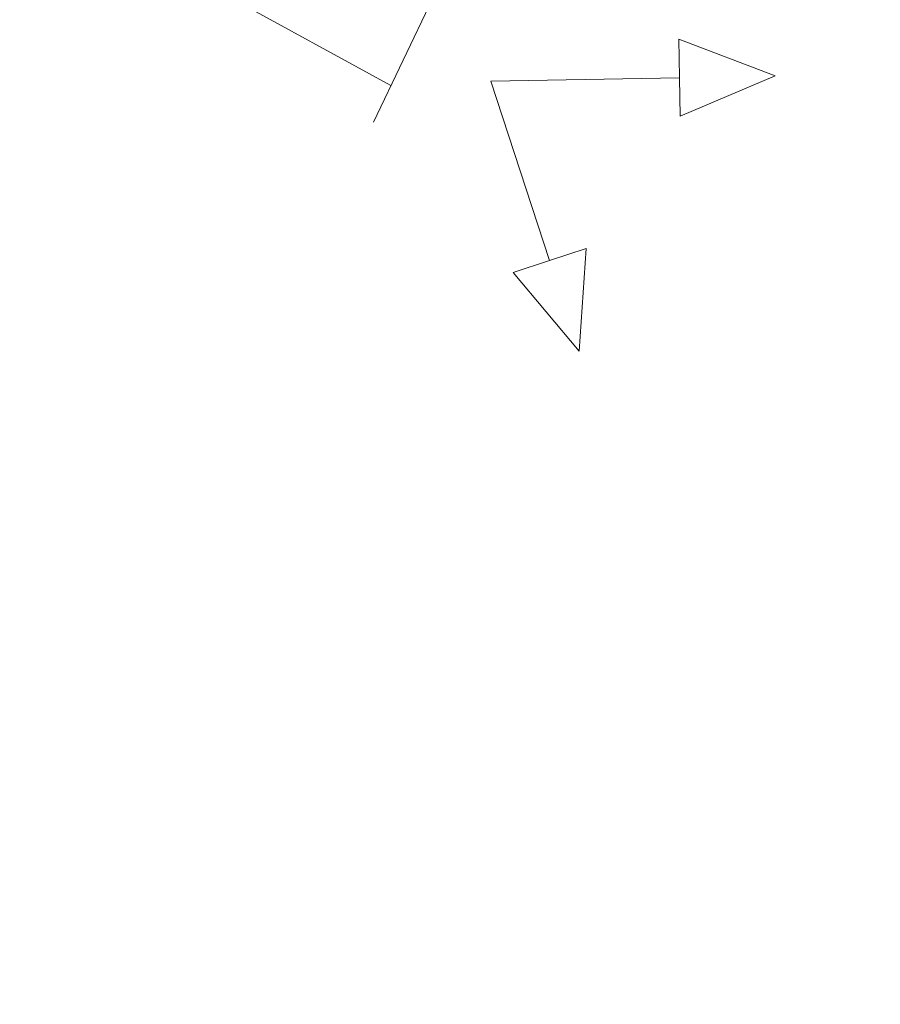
# Model space of a CAD drawing. Header units: centimetres. Extents: x -122 to 72759, y 3298 to 43172.
# Tile 160 of 243: x 30458 to 30511, y 17285 to 17346. Entities that reach past the tile are written whole.
import ezdxf
from ezdxf import colors
from ezdxf.entities.mleader import LeaderData, LeaderLine
from ezdxf.math import Vec2, Vec3

# ---------------------------------------------------------------- set-up
doc = ezdxf.new("R2010")
doc.units = ezdxf.units.CM
doc.header["$MEASUREMENT"] = 0
doc.layers.get('0').update_dxf_attribs({"lineweight": 5})
for name, color, linetype, lineweight in [('! ściany konstr', 251, 'Continuous', 9), ('07 wentylacja', 7, 'Continuous', 5), ('IS_INSTAL GAZ_Opis', 7, 'Continuous', 5)]:
    doc.layers.add(name, color=color, linetype=linetype, lineweight=lineweight)
doc.styles.add('Arial-sanit', font='arial.ttf')

# ---------------------------------------------------------------- blocks, each defined once
blk = doc.blocks.new('G$CF6F0CBFC')
for p, q in [((37.352, -18.529), (48.196, -24.475)), ((29.196, -25.813), (43.751, -33.793))]:
    blk.add_line(p, q)
at = {"ltscale": 10}
blk.add_lwpolyline([(23.776, 31.423), (23.776, 33.936), (39.807, 33.936), (39.807, 31.423)], close=True, dxfattribs=at)
at = {"layer": '07 wentylacja', "lineweight": 5}
for p, q in [((25.821, -20.159), (25.821, 31.423)), ((37.715, -20.585), (37.715, 31.423)), ((42.679, -36.041), (49.637, -21.456))]:
    blk.add_line(p, q, dxfattribs=at)
blk.add_circle((31.726, -20.456), 5.947, dxfattribs=at)
blk = doc.blocks.new('_Closed')
at = {"color": 0, "linetype": 'ByBlock', "lineweight": -2}
for p, q in [((-1, 0.167), (0, 0)), ((-1, 0.167), (-1, -0.167)), ((0, 0), (-1, -0.167)), ((0, 0), (-1, 0))]:
    blk.add_line(p, q, dxfattribs=at)

msp = doc.modelspace()

# ---------------------------------------------------------------- linework, layer by layer
at = {"layer": '! ściany konstr', "lineweight": 5}
for points in [[(30498.95492, 17342.20539), (30498.99717, 17339.84072), (30504.82981, 17342.31035), (30498.91268, 17344.57005), (30498.95492, 17342.20539), (30487.35232, 17341.99809)], [(30490.95944, 17330.96849), (30493.20733, 17331.70364), (30492.78588, 17325.38374), (30488.71155, 17330.23334), (30490.95944, 17330.96849), (30487.35232, 17341.99809)]]:
    msp.add_lwpolyline(points, dxfattribs=at)

# ---------------------------------------------------------------- block references
msp.add_blockref('G$CF6F0CBFC', (30437.45046, 17375.5113))

# ---------------------------------------------------------------- leaders
at = {"layer": 'IS_INSTAL GAZ_Opis'}
ml = msp.add_multileader_mtext('Standard', dxfattribs=at)
ml.set_content('{\\fArial Narrow|b0|i0|c238|p34;Kanał nawiewny "Z"  %%c 1\\FAaa.shx|c238;\x81\\fArial Narrow|b0|i0|c238|p34;2,5 cm, \\Pzewn. kratka+2,0 m nad ziemią\\Pzakończony nie niżej \\Pniż 30 cm nad posadzką}', color=256, style='Arial-sanit')
ml.set_leader_properties(color=256, linetype='ByLayer', lineweight=-1)
ml.set_arrow_properties(name='CLOSED')
ml.build(insert=Vec2(0, 0))
ml.multileader.update_dxf_attribs({"text_left_attachment_type": 6, "text_right_attachment_type": 6, "arrow_head_size": 5})
ctx = ml.context
ctx.base_point, ctx.char_height, ctx.arrow_head_size, ctx.plane_origin = Vec3(30289.70064, 17549.8276), 15, 5, Vec3(30834.38378, 18013.07144)
ctx.left_attachment, ctx.right_attachment = 6, 6
notes = []
notes.append((ctx, [(0, (1, 1, 0), (30547.937, 17549.8276), (-1, 0), 8, [(0, [(30465.7128, 17398.76117)], 0, [])])]))
ctx.mtext.insert, ctx.mtext.defined_height, ctx.mtext.flow_direction = Vec3(30291.70064, 17569.72869), 36, 5
for ctx, leaders in notes:
    for number, flags, end, landing, length, lines in leaders:
        leader = LeaderData()
        leader.index, (leader.has_last_leader_line, leader.has_dogleg_vector, leader.attachment_direction) = number, flags
        leader.last_leader_point, leader.dogleg_vector, leader.dogleg_length = Vec3(end), Vec3(landing), length
        for number, points, colour, breaks in lines:
            line = LeaderLine()
            line.index, line.vertices, line.color, line.breaks = number, Vec3.list(points), colors.encode_raw_color(colour), breaks
            leader.lines.append(line)
        ctx.leaders.append(leader)

doc.saveas('drawing.dxf')
